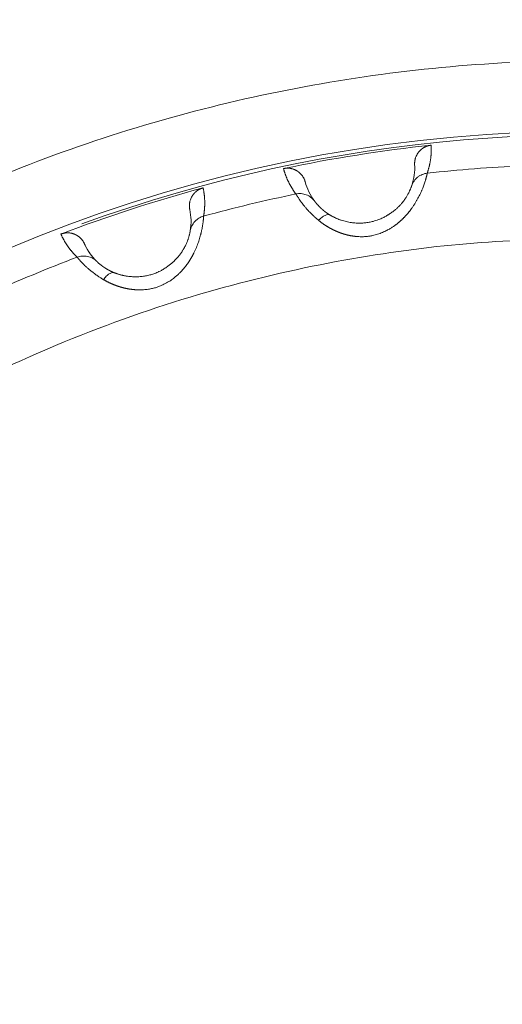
# Model space of a CAD drawing. Header units: millimetres. Extents: x 51337 to 61814, y -21781 to -12277.
# Tile 228 of 256: x 59240 to 59253, y -20698 to -20671. Entities that reach past the tile are written whole.
import ezdxf

# ---------------------------------------------------------------- set-up
doc = ezdxf.new("R2010")
doc.units = ezdxf.units.MM
doc.header["$LTSCALE"] = 0.3175
doc.layers.add('1轮廓实线层', color=7, linetype='Continuous', lineweight=18)

msp = doc.modelspace()

# ---------------------------------------------------------------- linework, layer by layer
at = {"layer": '1轮廓实线层'}
for p, q in [((59250.61185, -20674.87813), (59250.61411, -20674.94112)), ((59247.68354, -20675.41383), (59247.66309, -20675.34298)), ((59250.559, -20675.36654), (59250.53525, -20675.44337))]:
    msp.add_line(p, q, dxfattribs=at)
for radius, start, end in [(117.32051, 300.7584308, 103.5504853), (40, 288.773642, 251.226405), (39.90067, 289.520584, 109.999747)]:
    msp.add_arc((59255.29339, -20713.97664), radius, start, end, dxfattribs=at)
for points, degree, knots in [([(59243.29339, -20762.51529), (59241.8275, -20762.15288), (59240.37805, -20761.72403), (59237.5239, -20760.73694), (59236.11919, -20760.1787), (59233.36605, -20758.93742), (59232.01761, -20758.25438), (59229.38807, -20756.7691), (59228.10696, -20755.96686), (59225.62259, -20754.24976), (59224.41932, -20753.3349), (59222.10049, -20751.40006), (59220.98493, -20750.38008), (59218.85067, -20748.24337), (59217.83198, -20747.12665), (59215.89979, -20744.80561), (59214.98631, -20743.60129), (59213.27205, -20741.11495), (59212.47128, -20739.83293), (59210.98901, -20737.20168), (59210.30752, -20735.85247), (59209.06939, -20733.0979), (59208.51277, -20731.69256), (59207.52894, -20728.83727), (59207.10175, -20727.38733), (59206.3803, -20724.45474), (59206.08605, -20722.9721), (59205.63289, -20719.98626), (59205.47399, -20718.48307), (59205.29284, -20715.46848), (59205.27059, -20713.95708), (59205.36294, -20710.93847), (59205.47753, -20709.43125), (59205.84261, -20706.43337), (59206.0931, -20704.94271), (59206.72792, -20701.99016), (59207.11225, -20700.52827), (59208.01161, -20697.64527), (59208.52663, -20696.22415), (59209.68315, -20693.43434), (59210.32464, -20692.06565), (59211.72882, -20689.39192), (59212.49151, -20688.08688), (59214.13185, -20685.55116), (59215.00949, -20684.32048), (59216.87252, -20681.94358), (59217.85791, -20680.79735), (59219.92836, -20678.59876), (59221.01341, -20677.54639), (59223.27429, -20675.54414), (59224.45011, -20674.59426), (59226.88287, -20672.80478), (59228.1398, -20671.96518), (59230.72449, -20670.40314), (59232.05224, -20669.68071), (59234.76766, -20668.35894), (59236.15533, -20667.7596), (59238.97919, -20666.68893), (59240.4154, -20666.21761), (59243.32455, -20665.40682), (59244.79751, -20665.06737), (59247.76809, -20664.52313), (59249.26572, -20664.31834), (59252.27336, -20664.04509), (59253.78337, -20663.97664), (59255.29339, -20663.97664)], 3, [0, 0, 0, 0, 0.03125, 0.03125, 0.0625, 0.0625, 0.09375, 0.09375, 0.125, 0.125, 0.15625, 0.15625, 0.1875, 0.1875, 0.21875, 0.21875, 0.25, 0.25, 0.28125, 0.28125, 0.3125, 0.3125, 0.34375, 0.34375, 0.375, 0.375, 0.40625, 0.40625, 0.4375, 0.4375, 0.46875, 0.46875, 0.5, 0.5, 0.53125, 0.53125, 0.5625, 0.5625, 0.59375, 0.59375, 0.625, 0.625, 0.65625, 0.65625, 0.6875, 0.6875, 0.71875, 0.71875, 0.75, 0.75, 0.78125, 0.78125, 0.8125, 0.8125, 0.84375, 0.84375, 0.875, 0.875, 0.90625, 0.90625, 0.9375, 0.9375, 0.96875, 0.96875, 1, 1, 1, 1]), ([(59255.29339, -20672.07871), (59254.04905, -20672.07871), (59252.80472, -20672.13418), (59250.32593, -20672.35562), (59249.09147, -20672.52159), (59246.64222, -20672.96272), (59245.42743, -20673.23787), (59243.02714, -20673.89518), (59241.84164, -20674.27733), (59239.50936, -20675.1456), (59238.36258, -20675.63173), (59236.1168, -20676.70408), (59235.01782, -20677.29032), (59232.87638, -20678.55825), (59231.83391, -20679.23995), (59229.81378, -20680.69339), (59228.83611, -20681.46514), (59226.95332, -20683.09257), (59226.0482, -20683.94826), (59224.31769, -20685.73676), (59223.49229, -20686.66959), (59221.92778, -20688.60498), (59221.18866, -20689.60755), (59219.80257, -20691.67447), (59219.15559, -20692.73883), (59217.95891, -20694.92089), (59217.4092, -20696.03859), (59216.41143, -20698.31848), (59215.96335, -20699.48066), (59215.1724, -20701.84028), (59214.82951, -20703.03772), (59214.39612, -20704.85321), (59214.26513, -20705.46159), (59214.08908, -20706.37808), (59214.00615, -20706.8373), (59213.91837, -20707.37458), (59213.87673, -20707.64358), (59213.85647, -20707.77816), (59213.84648, -20707.84547), (59213.84152, -20707.87913), (59213.83905, -20707.89597), (59213.83782, -20707.90438), (59213.8372, -20707.90859), (59213.83689, -20707.91069), (59213.83674, -20707.91175), (59213.83667, -20707.9122), (59213.83663, -20707.9125), (59213.8366, -20707.91269), (59213.70937, -20708.78254), (59213.6062, -20709.67892), (59213.45719, -20711.52223), (59213.41134, -20712.46916), (59213.38646, -20714.40966), (59213.40743, -20715.40323), (59213.5258, -20717.43177), (59213.62322, -20718.46674), (59213.9041, -20720.57141), (59214.08758, -20721.6411), (59214.54995, -20723.80696), (59214.82886, -20724.90312), (59215.49102, -20727.112), (59215.87428, -20728.22472), (59216.75334, -20730.45506), (59217.24915, -20731.57269), (59218.36046, -20733.79945), (59218.97597, -20734.90857), (59220.33249, -20737.10317), (59221.07351, -20738.18863), (59222.68513, -20740.31905), (59223.55575, -20741.36399), (59225.42857, -20743.39496), (59226.4308, -20744.38098), (59228.56636, -20746.2743), (59229.69972, -20747.1816), (59231.4956, -20748.46786), (59232.72477, -20749.30046), (59234.66208, -20750.46658), (59236.69018, -20751.54178), (59238.80563, -20752.51786), (59241.00428, -20753.38663), (59242.52227, -20753.88883), (59243.29339, -20754.11934)], 3, [0, 0, 0, 0, 0.03125, 0.03125, 0.0625, 0.0625, 0.09375, 0.09375, 0.125, 0.125, 0.15625, 0.15625, 0.1875, 0.1875, 0.21875, 0.21875, 0.25, 0.25, 0.28125, 0.28125, 0.3125, 0.3125, 0.34375, 0.34375, 0.375, 0.375, 0.40625, 0.40625, 0.4375, 0.4375, 0.46875, 0.46875, 0.484375, 0.484375, 0.4921875, 0.49609375, 0.49804687, 0.49902344, 0.49951172, 0.49975586, 0.49987793, 0.49993896, 0.49996948, 0.49998474, 0.49999237, 0.49999619, 0.49999619, 0.5, 0.5, 0.53125, 0.53125, 0.5625, 0.5625, 0.59375, 0.59375, 0.625, 0.625, 0.65625, 0.65625, 0.6875, 0.6875, 0.71875, 0.71875, 0.75, 0.75, 0.78125, 0.78125, 0.8125, 0.8125, 0.84375, 0.84375, 0.875, 0.875, 0.90625, 0.90625, 0.921875, 0.9375, 0.953125, 0.96875, 0.984375, 1, 1, 1, 1]), ([(59251.05814, -20674.35961), (59251.05461, -20674.36001), (59251.04753, -20674.36081), (59251.03694, -20674.36231), (59251.02634, -20674.36402), (59251.01574, -20674.36597), (59251.00517, -20674.36815), (59250.99461, -20674.37057), (59250.98408, -20674.37322), (59250.97359, -20674.37611), (59250.96315, -20674.37923), (59250.95276, -20674.38259), (59250.94244, -20674.38617), (59250.93219, -20674.38998), (59250.92201, -20674.39402), (59250.91192, -20674.39829), (59250.90192, -20674.40277), (59250.89203, -20674.40747), (59250.88224, -20674.41239), (59250.87257, -20674.41752), (59250.86303, -20674.42285), (59250.85361, -20674.42838), (59250.84433, -20674.43411), (59250.83519, -20674.44003), (59250.82621, -20674.44614), (59250.81737, -20674.45242), (59250.8087, -20674.45888), (59250.80019, -20674.4655), (59250.79186, -20674.47229), (59250.78369, -20674.47923), (59250.77571, -20674.48632), (59250.76791, -20674.49354), (59250.7603, -20674.5009), (59250.75288, -20674.50839), (59250.74565, -20674.516), (59250.73861, -20674.52372), (59250.72963, -20674.53399), (59250.71507, -20674.55172), (59250.69253, -20674.58267), (59250.66393, -20674.63094), (59250.64425, -20674.67681), (59250.63267, -20674.71259), (59250.62726, -20674.73189), (59250.62251, -20674.75191), (59250.6185, -20674.77262), (59250.61531, -20674.79396), (59250.613, -20674.81583), (59250.61165, -20674.83818), (59250.61123, -20674.86091), (59250.61183, -20674.87616), (59250.61214, -20674.88383)], 3, [0, 0, 0, 0, 0.01404919, 0.02814994, 0.04229884, 0.05649243, 0.07072713, 0.08499934, 0.09930536, 0.11364147, 0.12800388, 0.14238875, 0.15679221, 0.17121036, 0.18563926, 0.20007496, 0.21451348, 0.22895085, 0.24338309, 0.25780621, 0.27221624, 0.28660924, 0.30098126, 0.31532841, 0.32964682, 0.34393266, 0.35818213, 0.37239152, 0.38655715, 0.4006754, 0.41474271, 0.42875563, 0.44271074, 0.45660472, 0.47043434, 0.48419644, 0.49788797, 0.52435295, 0.57490214, 0.64910933, 0.74573826, 0.77138153, 0.79779206, 0.82492593, 0.85273539, 0.88116896, 0.9101717, 0.93968548, 0.96964936, 1, 1, 1, 1]), ([(59251.05814, -20674.35961), (59251.05851, -20674.36705), (59251.05925, -20674.38191), (59251.06005, -20674.40419), (59251.06062, -20674.42643), (59251.06094, -20674.44863), (59251.06101, -20674.47078), (59251.06084, -20674.49289), (59251.06043, -20674.51495), (59251.05976, -20674.53697), (59251.05886, -20674.55895), (59251.05771, -20674.58088), (59251.05632, -20674.60276), (59251.05468, -20674.62461), (59251.05281, -20674.6464), (59251.05069, -20674.66816), (59251.04832, -20674.68987), (59251.04572, -20674.71153), (59251.04287, -20674.73316), (59251.03979, -20674.75473), (59251.03646, -20674.77627), (59251.0329, -20674.79776), (59251.02909, -20674.8192), (59251.02504, -20674.84061), (59251.02076, -20674.86197), (59251.01623, -20674.88328), (59251.01147, -20674.90455), (59251.00647, -20674.92578), (59251.00124, -20674.94697), (59250.99576, -20674.96811), (59250.99005, -20674.98921), (59250.9841, -20675.01027), (59250.97792, -20675.03128), (59250.9715, -20675.05225), (59250.96484, -20675.07318), (59250.95796, -20675.09407), (59250.95316, -20675.10799), (59250.95077, -20675.11494)], 3, [0, 0, 0, 0, 0.03018537, 0.06027569, 0.09027096, 0.1201712, 0.14997641, 0.17968661, 0.2093018, 0.23882201, 0.26824723, 0.29757747, 0.32681276, 0.35595309, 0.38499849, 0.41394895, 0.4428045, 0.47156513, 0.50023088, 0.52880173, 0.55727771, 0.58565883, 0.6139451, 0.64213653, 0.67023313, 0.69823491, 0.72614188, 0.75395407, 0.78167147, 0.8092941, 0.83682197, 0.8642551, 0.8915935, 0.91883717, 0.94598614, 0.97304041, 1, 1, 1, 1]), ([(59247.079, -20674.98984), (59247.16792, -20674.97114), (59247.35644, -20675.00013), (59247.44356, -20675.05318), (59247.48617, -20675.07913), (59247.52455, -20675.11516), (59247.62827, -20675.21257), (59247.66522, -20675.35075)], 2, [0, 0, 0, 0.25, 0.5, 0.5, 0.75, 0.75, 1, 1, 1]), ([(59247.41453, -20675.67503), (59247.41011, -20675.66916), (59247.40124, -20675.65739), (59247.38825, -20675.63966), (59247.37545, -20675.62181), (59247.36286, -20675.60385), (59247.35049, -20675.58578), (59247.33832, -20675.56759), (59247.32637, -20675.54929), (59247.31463, -20675.53087), (59247.3031, -20675.51234), (59247.29179, -20675.4937), (59247.28068, -20675.47494), (59247.2698, -20675.45606), (59247.25912, -20675.43707), (59247.24866, -20675.41797), (59247.23841, -20675.39875), (59247.22838, -20675.37941), (59247.21856, -20675.35996), (59247.20896, -20675.34039), (59247.19957, -20675.32071), (59247.1904, -20675.30091), (59247.18144, -20675.28099), (59247.1727, -20675.26096), (59247.16418, -20675.2408), (59247.15587, -20675.22054), (59247.14779, -20675.20015), (59247.13992, -20675.17965), (59247.13226, -20675.15903), (59247.12483, -20675.13829), (59247.11762, -20675.11744), (59247.11062, -20675.09646), (59247.10385, -20675.07537), (59247.09729, -20675.05416), (59247.09096, -20675.03284), (59247.08483, -20675.01139), (59247.08094, -20674.99703), (59247.079, -20674.98984)], 3, [0, 0, 0, 0, 0.02695908, 0.05401288, 0.0811614, 0.10840466, 0.13574267, 0.16317545, 0.19070299, 0.21832533, 0.24604246, 0.27385441, 0.30176118, 0.32976278, 0.35785923, 0.38605054, 0.41433672, 0.44271778, 0.47119373, 0.49976459, 0.52843036, 0.55719105, 0.58604669, 0.61499727, 0.64404281, 0.67318333, 0.70241882, 0.7317493, 0.76117479, 0.79069529, 0.82031081, 0.85002137, 0.87982697, 0.90972762, 0.93972333, 0.96981413, 1, 1, 1, 1]), ([(59248.02385, -20676.38459), (59248.02824, -20676.38821), (59248.037, -20676.39543), (59248.05032, -20676.40616), (59248.06373, -20676.41678), (59248.07724, -20676.4273), (59248.09085, -20676.43771), (59248.10456, -20676.44801), (59248.11836, -20676.4582), (59248.13226, -20676.46827), (59248.14625, -20676.47823), (59248.16033, -20676.48808), (59248.1745, -20676.49781), (59248.18876, -20676.50742), (59248.2031, -20676.51692), (59248.21753, -20676.52629), (59248.23204, -20676.53555), (59248.24664, -20676.54468), (59248.26131, -20676.55369), (59248.27606, -20676.56258), (59248.29088, -20676.57134), (59248.30578, -20676.57997), (59248.32076, -20676.58848), (59248.3358, -20676.59685), (59248.35091, -20676.6051), (59248.3661, -20676.61322), (59248.38134, -20676.6212), (59248.39665, -20676.62905), (59248.41203, -20676.63676), (59248.42746, -20676.64434), (59248.44296, -20676.65179), (59248.45851, -20676.65909), (59248.47412, -20676.66625), (59248.48978, -20676.67328), (59248.50549, -20676.68016), (59248.52126, -20676.6869), (59248.53707, -20676.6935), (59248.55294, -20676.69995), (59248.56884, -20676.70625), (59248.5848, -20676.71241), (59248.60079, -20676.71842), (59248.61682, -20676.72428), (59248.6329, -20676.72999), (59248.64901, -20676.73555), (59248.66516, -20676.74095), (59248.68134, -20676.74621), (59248.69755, -20676.7513), (59248.71379, -20676.75624), (59248.73007, -20676.76102), (59248.74637, -20676.76565), (59248.76269, -20676.77011), (59248.77904, -20676.77442), (59248.79541, -20676.77856), (59248.81181, -20676.78254), (59248.82822, -20676.78635), (59248.84465, -20676.79001), (59248.86109, -20676.79349), (59248.87755, -20676.79681), (59248.89402, -20676.79996), (59248.9105, -20676.80294), (59248.92699, -20676.80575), (59248.94349, -20676.80839), (59248.96, -20676.81085), (59248.97651, -20676.81314), (59248.99302, -20676.81526), (59249.00953, -20676.8172), (59249.02604, -20676.81897), (59249.08046, -20676.8242), (59249.16837, -20676.82856), (59249.28484, -20676.82477), (59249.38655, -20676.81357), (59249.4737, -20676.79767), (59249.54672, -20676.77989), (59249.61447, -20676.76019), (59249.6797, -20676.73807), (59249.74483, -20676.71238), (59249.80445, -20676.68586), (59249.85865, -20676.6592), (59249.90756, -20676.63301), (59249.95131, -20676.60781), (59249.99004, -20676.58408), (59250.02389, -20676.5622), (59250.05301, -20676.5425), (59250.07752, -20676.52527), (59250.09753, -20676.51074), (59250.11314, -20676.49909), (59250.12445, -20676.49047), (59250.13589, -20676.48154), (59250.14878, -20676.47113), (59250.16456, -20676.45821), (59250.18022, -20676.4451), (59250.19576, -20676.43184), (59250.21118, -20676.41841), (59250.22648, -20676.40481), (59250.24166, -20676.39106), (59250.25671, -20676.37715), (59250.27164, -20676.36308), (59250.28643, -20676.34886), (59250.3011, -20676.3345), (59250.31563, -20676.31998), (59250.33002, -20676.30532), (59250.34428, -20676.29052), (59250.3584, -20676.27558), (59250.37237, -20676.2605), (59250.3862, -20676.24529), (59250.39988, -20676.22994), (59250.41342, -20676.21446), (59250.4268, -20676.19884), (59250.44004, -20676.18308), (59250.45312, -20676.1672), (59250.46604, -20676.15118), (59250.47881, -20676.13503), (59250.49142, -20676.11875), (59250.50386, -20676.10235), (59250.51614, -20676.08583), (59250.52825, -20676.06921), (59250.55183, -20676.03617), (59250.58569, -20675.98636), (59250.6275, -20675.91997), (59250.66638, -20675.85375), (59250.70238, -20675.78841), (59250.7356, -20675.72444), (59250.76607, -20675.66201), (59250.78768, -20675.61552), (59250.80325, -20675.57999), (59250.81536, -20675.5511), (59250.831, -20675.5122), (59250.84924, -20675.46431), (59250.86882, -20675.40943), (59250.88627, -20675.35685), (59250.89973, -20675.31368), (59250.90853, -20675.28422), (59250.91492, -20675.26268), (59250.92019, -20675.24517), (59250.92497, -20675.22858), (59250.92922, -20675.21343), (59250.93296, -20675.19966), (59250.93624, -20675.18721), (59250.93909, -20675.17601), (59250.94156, -20675.166), (59250.94366, -20675.15712), (59250.94544, -20675.14928), (59250.94692, -20675.14243), (59250.94813, -20675.1365), (59250.94909, -20675.13141), (59250.94982, -20675.1271), (59250.95035, -20675.1235), (59250.9507, -20675.12055), (59250.95087, -20675.11818), (59250.95091, -20675.1163), (59250.95082, -20675.11538), (59250.95077, -20675.11494)], 3, [0, 0, 0, 0, 0.00396949, 0.00792271, 0.01186003, 0.01578181, 0.01968837, 0.02358008, 0.02745725, 0.0313202, 0.03516926, 0.03900472, 0.04282688, 0.04663604, 0.05043246, 0.05421644, 0.05798822, 0.06174807, 0.06549624, 0.06923297, 0.07295849, 0.07667303, 0.08037682, 0.08407006, 0.08775297, 0.09142573, 0.09508856, 0.09874162, 0.10238511, 0.1060192, 0.10964406, 0.11325986, 0.11686675, 0.12046488, 0.1240544, 0.12763547, 0.1312082, 0.13477275, 0.13832923, 0.14187778, 0.14541851, 0.14895154, 0.15247698, 0.15599495, 0.15950555, 0.16300889, 0.16650507, 0.1699942, 0.17347637, 0.1769517, 0.18042028, 0.18388221, 0.18733759, 0.19078653, 0.1942291, 0.19766542, 0.20109558, 0.20451967, 0.20793779, 0.21135004, 0.21475652, 0.21815732, 0.22155254, 0.22494229, 0.22832666, 0.23170577, 0.23507971, 0.2384486, 0.26502367, 0.28858214, 0.30926629, 0.32719576, 0.34242456, 0.35495638, 0.37010786, 0.38432111, 0.39758013, 0.40987007, 0.42117585, 0.43148202, 0.44077334, 0.44903524, 0.45625408, 0.46241746, 0.46751438, 0.47153548, 0.47447326, 0.47632223, 0.48054165, 0.48477243, 0.48901473, 0.4932687, 0.49753453, 0.50181238, 0.50610245, 0.51040494, 0.51472008, 0.51904807, 0.52338918, 0.52774364, 0.53211174, 0.53649375, 0.54088998, 0.54530077, 0.54972665, 0.55416822, 0.55862608, 0.56310085, 0.56759318, 0.57210371, 0.5766331, 0.58118203, 0.58575112, 0.59034034, 0.59494933, 0.59957776, 0.60422533, 0.622501, 0.6410032, 0.65970204, 0.67856197, 0.69757309, 0.71674304, 0.73607139, 0.74201651, 0.75161379, 0.76490258, 0.7819314, 0.80275304, 0.82690071, 0.84607373, 0.86019506, 0.86921539, 0.87888546, 0.88827987, 0.8973966, 0.90623394, 0.91479041, 0.92306479, 0.93105596, 0.93876294, 0.94618481, 0.95332069, 0.96016969, 0.96673093, 0.97300347, 0.97898633, 0.98467851, 0.99007894, 0.99518648, 1, 1, 1, 1]), ([(59250.53326, -20675.4491), (59250.5477, -20675.40696), (59250.56847, -20675.36509), (59250.60896, -20675.30682), (59250.62399, -20675.28816), (59250.65677, -20675.25302), (59250.67453, -20675.23655), (59250.71225, -20675.20636), (59250.73222, -20675.19264), (59250.7737, -20675.16833), (59250.79521, -20675.15775), (59250.86099, -20675.13097), (59250.90644, -20675.11984), (59250.95077, -20675.11494)], 3, [0, 0, 0, 0, 0.25, 0.25, 0.375, 0.375, 0.5, 0.5, 0.625, 0.625, 0.75, 0.75, 1, 1, 1, 1]), ([(59244.91281, -20675.5099), (59244.90939, -20675.51084), (59244.90252, -20675.51275), (59244.89229, -20675.51588), (59244.88209, -20675.51923), (59244.87194, -20675.52281), (59244.86183, -20675.52662), (59244.85178, -20675.53066), (59244.8418, -20675.53493), (59244.83189, -20675.53942), (59244.82207, -20675.54414), (59244.81233, -20675.54908), (59244.80269, -20675.55423), (59244.79316, -20675.5596), (59244.78374, -20675.56518), (59244.77444, -20675.57097), (59244.76527, -20675.57697), (59244.75623, -20675.58316), (59244.74734, -20675.58955), (59244.73859, -20675.59612), (59244.72999, -20675.60288), (59244.72156, -20675.60982), (59244.71329, -20675.61693), (59244.70519, -20675.62421), (59244.69727, -20675.63164), (59244.68953, -20675.63923), (59244.68197, -20675.64697), (59244.67461, -20675.65484), (59244.66743, -20675.66285), (59244.66046, -20675.67098), (59244.65368, -20675.67923), (59244.64711, -20675.68759), (59244.64074, -20675.69605), (59244.63458, -20675.7046), (59244.62863, -20675.71325), (59244.62289, -20675.72197), (59244.61563, -20675.73352), (59244.60402, -20675.75331), (59244.5866, -20675.78741), (59244.5659, -20675.83956), (59244.55364, -20675.88794), (59244.54781, -20675.92509), (59244.54548, -20675.945), (59244.54392, -20675.96552), (59244.5432, -20675.9866), (59244.54338, -20676.00817), (59244.54452, -20676.03014), (59244.54668, -20676.05242), (59244.54983, -20676.07494), (59244.55281, -20676.0899), (59244.55431, -20676.09743)], 3, [0, 0, 0, 0, 0.01404919, 0.02814994, 0.04229884, 0.05649243, 0.07072713, 0.08499934, 0.09930536, 0.11364147, 0.12800388, 0.14238875, 0.15679221, 0.17121036, 0.18563926, 0.20007496, 0.21451348, 0.22895085, 0.24338309, 0.25780621, 0.27221624, 0.28660924, 0.30098126, 0.31532841, 0.32964682, 0.34393265, 0.35818213, 0.37239152, 0.38655715, 0.4006754, 0.41474271, 0.42875563, 0.44271074, 0.45660472, 0.47043434, 0.48419644, 0.49788797, 0.52435295, 0.57490214, 0.64910933, 0.74573826, 0.77138153, 0.79779206, 0.82492593, 0.85273539, 0.88116896, 0.9101717, 0.93968548, 0.96964936, 1, 1, 1, 1]), ([(59244.91281, -20675.5099), (59244.91434, -20675.51719), (59244.9174, -20675.53175), (59244.92167, -20675.55363), (59244.92571, -20675.57551), (59244.9295, -20675.59739), (59244.93304, -20675.61925), (59244.93633, -20675.64111), (59244.93937, -20675.66297), (59244.94216, -20675.68482), (59244.94471, -20675.70667), (59244.947, -20675.72851), (59244.94905, -20675.75034), (59244.95085, -20675.77217), (59244.95241, -20675.794), (59244.95372, -20675.81581), (59244.95478, -20675.83763), (59244.9556, -20675.85943), (59244.95617, -20675.88123), (59244.9565, -20675.90303), (59244.95658, -20675.92482), (59244.95642, -20675.9466), (59244.95602, -20675.96838), (59244.95537, -20675.99015), (59244.95448, -20676.01192), (59244.95334, -20676.03368), (59244.95197, -20676.05544), (59244.95035, -20676.07718), (59244.94849, -20676.09893), (59244.94639, -20676.12067), (59244.94405, -20676.1424), (59244.94147, -20676.16413), (59244.93865, -20676.18585), (59244.93559, -20676.20757), (59244.93229, -20676.22928), (59244.92876, -20676.25098), (59244.9262, -20676.26549), (59244.92493, -20676.27273)], 3, [0, 0, 0, 0, 0.03018537, 0.06027569, 0.09027096, 0.1201712, 0.14997641, 0.17968661, 0.2093018, 0.23882201, 0.26824723, 0.29757747, 0.32681276, 0.35595309, 0.38499849, 0.41394895, 0.4428045, 0.47156513, 0.50023088, 0.52880173, 0.55727771, 0.58565883, 0.6139451, 0.64213653, 0.67023313, 0.69823491, 0.72614188, 0.75395407, 0.78167147, 0.8092941, 0.83682197, 0.8642551, 0.8915935, 0.91883717, 0.94598614, 0.97304041, 1, 1, 1, 1]), ([(59250.53326, -20675.4491), (59250.53306, -20675.44969), (59250.53265, -20675.4509), (59250.53192, -20675.45313), (59250.53107, -20675.45574), (59250.53007, -20675.45882), (59250.5289, -20675.4624), (59250.52754, -20675.46653), (59250.52596, -20675.47126), (59250.52413, -20675.47664), (59250.52099, -20675.48567), (59250.51593, -20675.49974), (59250.5079, -20675.52079), (59250.4994, -20675.5418), (59250.49079, -20675.562), (59250.4824, -20675.58093), (59250.47248, -20675.60237), (59250.46083, -20675.62641), (59250.44723, -20675.65312), (59250.43146, -20675.68252), (59250.41327, -20675.71462), (59250.39217, -20675.74971), (59250.36815, -20675.7872), (59250.3413, -20675.82642), (59250.31746, -20675.85905), (59250.29715, -20675.88552), (59250.28012, -20675.90699), (59250.25894, -20675.9326), (59250.23309, -20675.96223), (59250.19413, -20676.00422), (59250.14332, -20676.054), (59250.083, -20676.10636), (59250.02804, -20676.14954), (59249.97986, -20676.18431), (59249.93954, -20676.2114), (59249.90787, -20676.23147), (59249.86397, -20676.25812), (59249.79693, -20676.2956), (59249.70234, -20676.34091), (59249.6105, -20676.37718), (59249.54205, -20676.39958), (59249.48903, -20676.41482), (59249.44016, -20676.42716), (59249.38374, -20676.43889), (59249.32858, -20676.44793), (59249.27248, -20676.45475), (59249.21494, -20676.45934), (59249.15551, -20676.4616), (59249.0961, -20676.46147), (59249.03531, -20676.45895), (59248.97257, -20676.45385), (59248.90732, -20676.44583), (59248.84059, -20676.43479), (59248.77261, -20676.42056), (59248.70367, -20676.40297), (59248.64901, -20676.38638), (59248.60857, -20676.37269), (59248.58227, -20676.36326), (59248.55627, -20676.35341), (59248.5306, -20676.34314), (59248.50526, -20676.33246), (59248.48027, -20676.32138), (59248.45564, -20676.30991), (59248.43138, -20676.29805), (59248.40751, -20676.2858), (59248.38405, -20676.27317), (59248.36096, -20676.26019), (59248.34602, -20676.25128), (59248.33852, -20676.24681)], 3, [0, 0, 0, 0, 0.00751197, 0.01531793, 0.02341576, 0.03180325, 0.04047812, 0.04943801, 0.0586804, 0.06820264, 0.07800188, 0.10242302, 0.12645154, 0.1500849, 0.16454662, 0.17970674, 0.19553419, 0.21199468, 0.22905127, 0.24666477, 0.26479462, 0.28340031, 0.30295506, 0.32206646, 0.3407609, 0.34874699, 0.35858432, 0.37023099, 0.38363919, 0.39876451, 0.42719922, 0.45186303, 0.47298735, 0.4906884, 0.50502156, 0.51601497, 0.52368322, 0.55004226, 0.58294232, 0.61442482, 0.63503837, 0.64482133, 0.66180282, 0.67826906, 0.69423864, 0.7097287, 0.72673916, 0.74375908, 0.76078271, 0.77780123, 0.79613127, 0.81507832, 0.83464802, 0.8548515, 0.8757079, 0.89724898, 0.90566334, 0.91409053, 0.92253391, 0.93099722, 0.93948456, 0.94800046, 0.95654983, 0.96513801, 0.97377074, 0.9824542, 0.99119496, 1, 1, 1, 1]), ([(59247.41453, -20675.67503), (59247.45821, -20675.66599), (59247.50488, -20675.66253), (59247.57571, -20675.66768), (59247.59944, -20675.67109), (59247.64641, -20675.68139), (59247.66963, -20675.68827), (59247.71484, -20675.70533), (59247.73682, -20675.71551), (59247.77886, -20675.7388), (59247.79892, -20675.7519), (59247.85543, -20675.79481), (59247.88813, -20675.82821), (59247.91488, -20675.86383)], 3, [0, 0, 0, 0, 0.25, 0.25, 0.375, 0.375, 0.5, 0.5, 0.625, 0.625, 0.75, 0.75, 1, 1, 1, 1]), ([(59247.41453, -20675.67503), (59247.41467, -20675.67537), (59247.41496, -20675.67608), (59247.41559, -20675.67745), (59247.4164, -20675.67911), (59247.41743, -20675.68112), (59247.41869, -20675.6835), (59247.42022, -20675.68629), (59247.42203, -20675.68954), (59247.42415, -20675.69327), (59247.42661, -20675.69753), (59247.42944, -20675.70235), (59247.43266, -20675.70778), (59247.43631, -20675.71384), (59247.44042, -20675.72057), (59247.44502, -20675.72802), (59247.45014, -20675.73622), (59247.45583, -20675.74519), (59247.46529, -20675.75993), (59247.48051, -20675.78334), (59247.50465, -20675.81962), (59247.53682, -20675.86619), (59247.57569, -20675.91991), (59247.61955, -20675.97701), (59247.66529, -20676.03281), (59247.71338, -20676.08796), (59247.75966, -20676.13769), (59247.80231, -20676.18127), (59247.83983, -20676.21837), (59247.87587, -20676.25285), (59247.91009, -20676.28461), (59247.94215, -20676.31358), (59247.97177, -20676.33974), (59247.99867, -20676.36306), (59248.01584, -20676.37774), (59248.02385, -20676.38459)], 3, [0, 0, 0, 0, 0.01071754, 0.02203092, 0.03393745, 0.04643449, 0.05951944, 0.07318978, 0.08744305, 0.1022769, 0.11768902, 0.1336772, 0.15023929, 0.1673732, 0.18507685, 0.20334817, 0.22218509, 0.24158542, 0.26154691, 0.312327, 0.37160412, 0.4392434, 0.5150676, 0.58163483, 0.64470892, 0.70430255, 0.76044006, 0.80090573, 0.83825972, 0.87255911, 0.90385889, 0.93221013, 0.95765864, 0.98024414, 1, 1, 1, 1]), ([(59248.33852, -20676.24681), (59248.33492, -20676.24462), (59248.32773, -20676.24026), (59248.31719, -20676.2337), (59248.30686, -20676.22718), (59248.29675, -20676.22068), (59248.28685, -20676.21421), (59248.27717, -20676.20778), (59248.26769, -20676.20138), (59248.25842, -20676.19502), (59248.24935, -20676.18871), (59248.24048, -20676.18243), (59248.23181, -20676.17621), (59248.22333, -20676.17004), (59248.21503, -20676.16392), (59248.20693, -20676.15785), (59248.199, -20676.15184), (59248.19126, -20676.14588), (59248.18369, -20676.13999), (59248.1763, -20676.13416), (59248.16908, -20676.12839), (59248.16203, -20676.12268), (59248.15514, -20676.11705), (59248.14842, -20676.11148), (59248.14185, -20676.10598), (59248.13544, -20676.10055), (59248.12919, -20676.09519), (59248.12308, -20676.0899), (59248.11713, -20676.08469), (59248.11132, -20676.07955), (59248.10566, -20676.07448), (59248.10013, -20676.06949), (59248.09475, -20676.06458), (59248.0895, -20676.05975), (59248.08438, -20676.05499), (59248.07939, -20676.05031), (59248.07453, -20676.04571), (59248.0698, -20676.04119), (59248.06519, -20676.03675), (59248.06071, -20676.03238), (59248.05634, -20676.0281), (59248.05209, -20676.02389), (59248.04795, -20676.01977), (59248.04392, -20676.01572), (59248.04001, -20676.01175), (59248.0362, -20676.00787), (59248.0325, -20676.00406), (59248.02305, -20675.99427), (59248.00744, -20675.97766), (59247.98661, -20675.95449), (59247.96594, -20675.93031), (59247.95017, -20675.91084), (59247.93897, -20675.89646), (59247.93157, -20675.88668), (59247.92592, -20675.87905), (59247.9217, -20675.87324), (59247.91863, -20675.86898), (59247.91642, -20675.8659), (59247.91537, -20675.86449), (59247.91488, -20675.86383)], 3, [0, 0, 0, 0, 0.0114008, 0.02273719, 0.03401028, 0.04522103, 0.05637026, 0.06745862, 0.07848665, 0.08945476, 0.10036322, 0.11121222, 0.12200184, 0.13273207, 0.1434028, 0.15401385, 0.16456497, 0.17505584, 0.18548607, 0.19585522, 0.2061628, 0.21640828, 0.22659107, 0.23671056, 0.2467661, 0.25675699, 0.26668253, 0.27654199, 0.28633461, 0.29605961, 0.30571622, 0.31530363, 0.32482104, 0.33426763, 0.34364258, 0.35294507, 0.36217427, 0.37132935, 0.38040949, 0.38941387, 0.39834166, 0.40719205, 0.41596422, 0.42465739, 0.43327074, 0.44180349, 0.45025486, 0.45862409, 0.50771784, 0.5670267, 0.63689681, 0.71769997, 0.76814187, 0.81534828, 0.85922965, 0.8997056, 0.93670309, 0.97015512, 1, 1, 1, 1]), ([(59242.23265, -20677.98462), (59242.23756, -20677.9875), (59242.24734, -20677.99326), (59242.26217, -20678.00178), (59242.27708, -20678.01018), (59242.29207, -20678.01845), (59242.30714, -20678.0266), (59242.32229, -20678.03463), (59242.33752, -20678.04253), (59242.35282, -20678.05031), (59242.3682, -20678.05796), (59242.38365, -20678.06548), (59242.39917, -20678.07288), (59242.41475, -20678.08014), (59242.43041, -20678.08727), (59242.44612, -20678.09428), (59242.4619, -20678.10115), (59242.47775, -20678.10789), (59242.49365, -20678.11449), (59242.5096, -20678.12096), (59242.52562, -20678.12729), (59242.54168, -20678.13349), (59242.5578, -20678.13955), (59242.57397, -20678.14547), (59242.59019, -20678.15125), (59242.60645, -20678.15689), (59242.62276, -20678.16239), (59242.63911, -20678.16775), (59242.6555, -20678.17296), (59242.67194, -20678.17803), (59242.6884, -20678.18296), (59242.70491, -20678.18774), (59242.72144, -20678.19238), (59242.73801, -20678.19686), (59242.75461, -20678.2012), (59242.77123, -20678.20539), (59242.78789, -20678.20944), (59242.80456, -20678.21333), (59242.82126, -20678.21706), (59242.83798, -20678.22065), (59242.85472, -20678.22408), (59242.87147, -20678.22736), (59242.88824, -20678.23049), (59242.90502, -20678.23346), (59242.92182, -20678.23627), (59242.93862, -20678.23893), (59242.95543, -20678.24142), (59242.97225, -20678.24376), (59242.98907, -20678.24594), (59243.00589, -20678.24796), (59243.02271, -20678.24981), (59243.03953, -20678.25151), (59243.05635, -20678.25304), (59243.07317, -20678.2544), (59243.08997, -20678.2556), (59243.10677, -20678.25664), (59243.12356, -20678.25751), (59243.14033, -20678.25821), (59243.15709, -20678.25874), (59243.17384, -20678.25911), (59243.19057, -20678.25931), (59243.20727, -20678.25933), (59243.22396, -20678.25918), (59243.24063, -20678.25886), (59243.25726, -20678.25837), (59243.27388, -20678.25771), (59243.29046, -20678.25687), (59243.34503, -20678.25352), (59243.43254, -20678.24407), (59243.54698, -20678.22211), (59243.64569, -20678.19514), (59243.72928, -20678.16581), (59243.79862, -20678.13682), (59243.86245, -20678.10676), (59243.92342, -20678.07471), (59243.98373, -20678.03915), (59244.03847, -20678.00363), (59244.08783, -20677.96882), (59244.13203, -20677.9353), (59244.1713, -20677.90357), (59244.20584, -20677.87407), (59244.23586, -20677.84716), (59244.26154, -20677.82315), (59244.28305, -20677.8023), (59244.30054, -20677.78482), (59244.31414, -20677.77087), (59244.32396, -20677.76059), (59244.33386, -20677.74997), (59244.34497, -20677.73767), (59244.35853, -20677.72244), (59244.37194, -20677.70706), (59244.38522, -20677.69152), (59244.39835, -20677.67584), (59244.41133, -20677.66002), (59244.42417, -20677.64406), (59244.43687, -20677.62797), (59244.44941, -20677.61174), (59244.4618, -20677.59538), (59244.47403, -20677.5789), (59244.48611, -20677.56229), (59244.49804, -20677.54556), (59244.5098, -20677.52871), (59244.52141, -20677.51175), (59244.53285, -20677.49467), (59244.54413, -20677.47748), (59244.55525, -20677.46018), (59244.56619, -20677.44277), (59244.57697, -20677.42525), (59244.58758, -20677.40762), (59244.59801, -20677.38988), (59244.60827, -20677.37204), (59244.61835, -20677.35409), (59244.62826, -20677.33604), (59244.63798, -20677.31789), (59244.64753, -20677.29965), (59244.65689, -20677.28134), (59244.67501, -20677.24502), (59244.70066, -20677.19053), (59244.73157, -20677.11842), (59244.75961, -20677.04693), (59244.78495, -20676.97676), (59244.80775, -20676.90838), (59244.82808, -20676.84195), (59244.84215, -20676.79266), (59244.85197, -20676.75513), (59244.85941, -20676.7247), (59244.86878, -20676.68383), (59244.8793, -20676.63368), (59244.89006, -20676.57641), (59244.89906, -20676.52175), (59244.90561, -20676.477), (59244.90969, -20676.44653), (59244.91263, -20676.42425), (59244.91509, -20676.40613), (59244.91722, -20676.389), (59244.91905, -20676.37337), (59244.92059, -20676.35919), (59244.92188, -20676.34638), (59244.92294, -20676.33487), (59244.92381, -20676.3246), (59244.9245, -20676.3155), (59244.92503, -20676.30748), (59244.92542, -20676.30048), (59244.92569, -20676.29443), (59244.92584, -20676.28926), (59244.92589, -20676.28489), (59244.92585, -20676.28125), (59244.92573, -20676.27827), (59244.92553, -20676.27591), (59244.92528, -20676.27405), (59244.92504, -20676.27316), (59244.92493, -20676.27273)], 3, [0, 0, 0, 0, 0.00396949, 0.00792271, 0.01186003, 0.01578181, 0.01968837, 0.02358008, 0.02745725, 0.0313202, 0.03516926, 0.03900472, 0.04282688, 0.04663604, 0.05043247, 0.05421644, 0.05798822, 0.06174807, 0.06549624, 0.06923297, 0.07295849, 0.07667304, 0.08037682, 0.08407006, 0.08775297, 0.09142574, 0.09508856, 0.09874162, 0.10238511, 0.1060192, 0.10964406, 0.11325986, 0.11686675, 0.12046488, 0.1240544, 0.12763547, 0.1312082, 0.13477275, 0.13832923, 0.14187778, 0.14541851, 0.14895154, 0.15247698, 0.15599495, 0.15950555, 0.16300889, 0.16650507, 0.1699942, 0.17347637, 0.1769517, 0.18042028, 0.18388221, 0.18733759, 0.19078653, 0.1942291, 0.19766542, 0.20109558, 0.20451967, 0.20793779, 0.21135005, 0.21475652, 0.21815732, 0.22155254, 0.22494229, 0.22832666, 0.23170577, 0.23507971, 0.2384486, 0.26502367, 0.28858213, 0.30926629, 0.32719576, 0.34242456, 0.35495638, 0.37010786, 0.38432111, 0.39758013, 0.40987007, 0.42117585, 0.43148202, 0.44077334, 0.44903524, 0.45625408, 0.46241746, 0.46751438, 0.47153548, 0.47447326, 0.47632223, 0.48054165, 0.48477243, 0.48901473, 0.4932687, 0.49753453, 0.50181238, 0.50610245, 0.51040495, 0.51472008, 0.51904807, 0.52338918, 0.52774364, 0.53211174, 0.53649375, 0.54088998, 0.54530077, 0.54972665, 0.55416822, 0.55862608, 0.56310085, 0.56759318, 0.57210371, 0.5766331, 0.58118203, 0.58575112, 0.59034034, 0.59494933, 0.59957776, 0.60422533, 0.622501, 0.6410032, 0.65970204, 0.67856197, 0.69757309, 0.71674304, 0.73607139, 0.74201651, 0.75161379, 0.76490258, 0.7819314, 0.80275304, 0.82690071, 0.84607373, 0.86019506, 0.86921539, 0.87888546, 0.88827987, 0.8973966, 0.90623394, 0.91479041, 0.92306479, 0.93105596, 0.93876294, 0.94618481, 0.95332069, 0.96016969, 0.96673093, 0.97300347, 0.97898633, 0.98467851, 0.99007894, 0.99518648, 1, 1, 1, 1]), ([(59244.56483, -20676.66808), (59244.5725, -20676.6242), (59244.58646, -20676.5796), (59244.61734, -20676.51571), (59244.62926, -20676.49493), (59244.65615, -20676.4551), (59244.67111, -20676.43606), (59244.70365, -20676.40033), (59244.72122, -20676.38366), (59244.75839, -20676.35316), (59244.77798, -20676.33935), (59244.83875, -20676.30261), (59244.8819, -20676.2845), (59244.92493, -20676.27273)], 3, [0, 0, 0, 0, 0.25, 0.25, 0.375, 0.375, 0.5, 0.5, 0.625, 0.625, 0.75, 0.75, 1, 1, 1, 1]), ([(59248.33852, -20676.24681), (59248.32202, -20676.23684), (59248.28115, -20676.22595), (59248.20038, -20676.24557), (59248.10987, -20676.30133), (59248.051, -20676.35577), (59248.02385, -20676.38459)], 3, [0, 0, 0, 0, 0.24769377, 0.50189629, 0.75609882, 1, 1, 1, 1]), ([(59241.08125, -20676.75485), (59241.16615, -20676.72247), (59241.35689, -20676.72161), (59241.45123, -20676.76037), (59241.4974, -20676.77935), (59241.54096, -20676.80896), (59241.65858, -20676.88891), (59241.71663, -20677.01943)], 2, [0, 0, 0, 0.25, 0.5, 0.5, 0.75, 0.75, 1, 1, 1]), ([(59241.51984, -20677.37911), (59241.51455, -20677.374), (59241.50396, -20677.36377), (59241.48835, -20677.34829), (59241.47291, -20677.33266), (59241.45767, -20677.31689), (59241.44262, -20677.30098), (59241.42776, -20677.28492), (59241.41309, -20677.26871), (59241.39862, -20677.25236), (59241.38433, -20677.23586), (59241.37024, -20677.21921), (59241.35634, -20677.20242), (59241.34263, -20677.18548), (59241.32912, -20677.1684), (59241.3158, -20677.15116), (59241.30267, -20677.13378), (59241.28973, -20677.11625), (59241.27699, -20677.09858), (59241.26445, -20677.08075), (59241.2521, -20677.06278), (59241.23994, -20677.04466), (59241.22798, -20677.02638), (59241.21621, -20677.00796), (59241.20464, -20676.98939), (59241.19327, -20676.97068), (59241.18209, -20676.95181), (59241.17111, -20676.93279), (59241.16033, -20676.91362), (59241.14974, -20676.8943), (59241.13936, -20676.87483), (59241.12917, -20676.85521), (59241.11917, -20676.83544), (59241.10938, -20676.81552), (59241.09979, -20676.79544), (59241.09039, -20676.77522), (59241.0843, -20676.76164), (59241.08125, -20676.75485)], 3, [0, 0, 0, 0, 0.02695908, 0.05401288, 0.0811614, 0.10840466, 0.13574267, 0.16317545, 0.19070299, 0.21832533, 0.24604246, 0.27385441, 0.30176118, 0.32976278, 0.35785923, 0.38605054, 0.41433672, 0.44271778, 0.47119373, 0.49976459, 0.52843036, 0.55719105, 0.58604669, 0.61499727, 0.64404281, 0.67318333, 0.70241882, 0.7317493, 0.76117479, 0.79069529, 0.82031081, 0.85002137, 0.87982697, 0.90972762, 0.93972333, 0.96981413, 1, 1, 1, 1]), ([(59244.56483, -20676.66808), (59244.56472, -20676.6687), (59244.56451, -20676.66996), (59244.56413, -20676.67227), (59244.5637, -20676.67499), (59244.5632, -20676.67818), (59244.56261, -20676.6819), (59244.56191, -20676.68619), (59244.56108, -20676.69111), (59244.56012, -20676.69672), (59244.55843, -20676.70612), (59244.55564, -20676.72081), (59244.551, -20676.74286), (59244.54589, -20676.76494), (59244.54055, -20676.78624), (59244.53522, -20676.80625), (59244.52877, -20676.82897), (59244.52103, -20676.85454), (59244.51178, -20676.88305), (59244.5008, -20676.91456), (59244.48785, -20676.94911), (59244.4725, -20676.98706), (59244.45464, -20677.02785), (59244.43426, -20677.07079), (59244.41582, -20677.10675), (59244.3999, -20677.13607), (59244.38644, -20677.15994), (59244.36952, -20677.18854), (59244.34863, -20677.22185), (59244.31672, -20677.26943), (59244.27432, -20677.32654), (59244.22293, -20677.38769), (59244.1754, -20677.43894), (59244.13326, -20677.48081), (59244.09767, -20677.51388), (59244.06953, -20677.53866), (59244.03033, -20677.57185), (59243.96999, -20677.61935), (59243.88365, -20677.6789), (59243.79861, -20677.72909), (59243.73451, -20677.76192), (59243.68452, -20677.78527), (59243.63819, -20677.8051), (59243.5843, -20677.82551), (59243.53123, -20677.84307), (59243.47689, -20677.85858), (59243.42078, -20677.87212), (59243.36244, -20677.88365), (59243.30373, -20677.89282), (59243.2433, -20677.89984), (59243.18053, -20677.90461), (59243.11483, -20677.9069), (59243.04719, -20677.90643), (59242.97782, -20677.90301), (59242.90698, -20677.89642), (59242.8504, -20677.88858), (59242.80832, -20677.88139), (59242.78086, -20677.87619), (59242.75364, -20677.87053), (59242.72668, -20677.8644), (59242.69998, -20677.85782), (59242.67357, -20677.85079), (59242.64745, -20677.84331), (59242.62163, -20677.83539), (59242.59614, -20677.82703), (59242.571, -20677.81822), (59242.54616, -20677.80901), (59242.53001, -20677.80255), (59242.5219, -20677.79931)], 3, [0, 0, 0, 0, 0.00751197, 0.01531793, 0.02341576, 0.03180325, 0.04047812, 0.04943801, 0.0586804, 0.06820264, 0.07800188, 0.10242302, 0.12645154, 0.15008491, 0.16454662, 0.17970674, 0.19553419, 0.21199468, 0.22905127, 0.24666477, 0.26479462, 0.28340031, 0.30295506, 0.32206646, 0.3407609, 0.34874699, 0.35858432, 0.37023099, 0.38363919, 0.39876451, 0.42719923, 0.45186304, 0.47298736, 0.49068841, 0.50502157, 0.51601498, 0.52368322, 0.55004226, 0.58294232, 0.61442482, 0.63503837, 0.64482133, 0.66180282, 0.67826906, 0.69423864, 0.7097287, 0.72673916, 0.74375908, 0.76078271, 0.77780123, 0.79613127, 0.81507832, 0.83464802, 0.8548515, 0.8757079, 0.89724898, 0.90566334, 0.91409053, 0.92253391, 0.93099722, 0.93948456, 0.94800046, 0.95654983, 0.96513801, 0.97377074, 0.9824542, 0.99119496, 1, 1, 1, 1]), ([(59242.03524, -20677.47942), (59241.97268, -20677.41795), (59241.91833, -20677.35356), (59241.80997, -20677.20318), (59241.75985, -20677.11579), (59241.71908, -20677.02499)], 3, [0, 0, 0, 0, 0.44355548, 0.44355548, 1, 1, 1, 1]), ([(59241.51984, -20677.37911), (59241.56157, -20677.36335), (59241.60712, -20677.35263), (59241.67789, -20677.34663), (59241.70186, -20677.3463), (59241.74986, -20677.34912), (59241.77387, -20677.35228), (59241.82119, -20677.36206), (59241.84449, -20677.36868), (59241.88966, -20677.3851), (59241.91152, -20677.3949), (59241.97405, -20677.42844), (59242.01157, -20677.45632), (59242.04356, -20677.48731)], 3, [0, 0, 0, 0, 0.25, 0.25, 0.375, 0.375, 0.5, 0.5, 0.625, 0.625, 0.75, 0.75, 1, 1, 1, 1]), ([(59241.51984, -20677.37911), (59241.52003, -20677.37943), (59241.52043, -20677.38009), (59241.52126, -20677.38134), (59241.52232, -20677.38285), (59241.52365, -20677.38467), (59241.52527, -20677.38682), (59241.52722, -20677.38935), (59241.52951, -20677.39227), (59241.53219, -20677.39562), (59241.53529, -20677.39945), (59241.53884, -20677.40377), (59241.54287, -20677.40862), (59241.54742, -20677.41403), (59241.55253, -20677.42004), (59241.55824, -20677.42668), (59241.56459, -20677.43397), (59241.5716, -20677.44195), (59241.58326, -20677.45502), (59241.60195, -20677.47576), (59241.63147, -20677.50783), (59241.67053, -20677.54879), (59241.71732, -20677.59576), (59241.76958, -20677.6453), (59241.82348, -20677.69326), (59241.8796, -20677.74021), (59241.9331, -20677.78209), (59241.98204, -20677.81845), (59242.0249, -20677.84923), (59242.0659, -20677.87765), (59242.10465, -20677.90367), (59242.14085, -20677.92727), (59242.17421, -20677.94847), (59242.20442, -20677.96729), (59242.22367, -20677.97911), (59242.23265, -20677.98462)], 3, [0, 0, 0, 0, 0.01071754, 0.02203092, 0.03393745, 0.04643449, 0.05951944, 0.07318978, 0.08744305, 0.1022769, 0.11768902, 0.1336772, 0.15023929, 0.1673732, 0.18507685, 0.20334817, 0.22218509, 0.24158542, 0.26154691, 0.312327, 0.37160412, 0.43924341, 0.5150676, 0.58163483, 0.64470891, 0.70430254, 0.76044006, 0.80090574, 0.83825972, 0.87255911, 0.90385889, 0.93221013, 0.95765864, 0.98024414, 1, 1, 1, 1]), ([(59242.5219, -20677.79931), (59242.518, -20677.79771), (59242.51022, -20677.79452), (59242.49878, -20677.7897), (59242.48756, -20677.78487), (59242.47655, -20677.78003), (59242.46577, -20677.77519), (59242.4552, -20677.77035), (59242.44484, -20677.76552), (59242.43468, -20677.76069), (59242.42474, -20677.75587), (59242.415, -20677.75106), (59242.40546, -20677.74627), (59242.39611, -20677.7415), (59242.38697, -20677.73675), (59242.37801, -20677.73203), (59242.36924, -20677.72733), (59242.36066, -20677.72266), (59242.35227, -20677.71802), (59242.34406, -20677.71342), (59242.33602, -20677.70885), (59242.32816, -20677.70432), (59242.32048, -20677.69983), (59242.31297, -20677.69538), (59242.30562, -20677.69097), (59242.29844, -20677.68661), (59242.29143, -20677.6823), (59242.28457, -20677.67803), (59242.27787, -20677.67381), (59242.27133, -20677.66965), (59242.26494, -20677.66553), (59242.25871, -20677.66147), (59242.25262, -20677.65746), (59242.24668, -20677.6535), (59242.24088, -20677.64961), (59242.23522, -20677.64576), (59242.22971, -20677.64198), (59242.22432, -20677.63825), (59242.21908, -20677.63459), (59242.21396, -20677.63098), (59242.20898, -20677.62743), (59242.20412, -20677.62394), (59242.19939, -20677.62052), (59242.19478, -20677.61715), (59242.19029, -20677.61384), (59242.18592, -20677.6106), (59242.18167, -20677.60742), (59242.1708, -20677.59922), (59242.15279, -20677.58527), (59242.12859, -20677.56564), (59242.10439, -20677.54499), (59242.08577, -20677.52823), (59242.07247, -20677.51578), (59242.06362, -20677.50727), (59242.05685, -20677.50061), (59242.05177, -20677.49554), (59242.04807, -20677.49181), (59242.04541, -20677.48912), (59242.04415, -20677.48789), (59242.04356, -20677.48731)], 3, [0, 0, 0, 0, 0.0114008, 0.02273719, 0.03401028, 0.04522103, 0.05637026, 0.06745862, 0.07848665, 0.08945476, 0.10036322, 0.11121222, 0.12200185, 0.13273207, 0.1434028, 0.15401385, 0.16456497, 0.17505584, 0.18548607, 0.19585522, 0.2061628, 0.21640828, 0.22659107, 0.23671057, 0.2467661, 0.25675699, 0.26668254, 0.27654199, 0.28633461, 0.29605961, 0.30571622, 0.31530363, 0.32482104, 0.33426763, 0.34364258, 0.35294507, 0.36217427, 0.37132935, 0.38040949, 0.38941387, 0.39834166, 0.40719205, 0.41596423, 0.42465739, 0.43327074, 0.44180349, 0.45025486, 0.45862409, 0.50771784, 0.5670267, 0.63689681, 0.71769997, 0.76814187, 0.81534828, 0.85922965, 0.8997056, 0.93670309, 0.97015512, 1, 1, 1, 1]), ([(59242.5219, -20677.79931), (59242.50404, -20677.79204), (59242.46198, -20677.78767), (59242.38527, -20677.8197), (59242.30459, -20677.88892), (59242.25496, -20677.95191), (59242.23265, -20677.98462)], 3, [0, 0, 0, 0, 0.24769377, 0.50189629, 0.75609882, 1, 1, 1, 1])]:
    msp.add_open_spline(points, degree=degree, knots=knots, dxfattribs=at)
for points in [[(59247.079, -20674.98984), (59248.39362, -20674.71285), (59249.72226, -20674.50242), (59251.05814, -20674.35961)], [(59250.61214, -20674.88383), (59250.62191, -20675.06829), (59250.59937, -20675.25614), (59250.53326, -20675.4491)], [(59250.95077, -20675.11494), (59251.79909, -20675.02014), (59252.65052, -20674.95314), (59253.50323, -20674.91406)], [(59241.08125, -20676.75485), (59242.33636, -20676.27562), (59243.61572, -20675.85993), (59244.91281, -20675.5099)], [(59247.91488, -20675.86383), (59247.7924, -20675.70077), (59247.71293, -20675.52914), (59247.66522, -20675.35075)], [(59244.92493, -20676.27273), (59245.74797, -20676.04639), (59246.57844, -20675.84702), (59247.41453, -20675.67503)], [(59247.91128, -20675.85908), (59247.891, -20675.83191), (59247.87197, -20675.8045), (59247.8541, -20675.77688)], [(59244.55431, -20676.09743), (59244.59281, -20676.2781), (59244.59993, -20676.46716), (59244.56483, -20676.66808)], [(59244.57842, -20676.57303), (59244.57529, -20676.6017), (59244.57129, -20676.63063), (59244.56634, -20676.65983)], [(59242.04356, -20677.48731), (59241.89705, -20677.34539), (59241.79168, -20677.18824), (59241.71663, -20677.01943)], [(59239.15439, -20678.35891), (59239.9319, -20678.00661), (59240.72094, -20677.67977), (59241.51984, -20677.37911)]]:
    msp.add_open_spline(points, degree=3, dxfattribs=at)
msp.add_rational_spline([(59245.29339, -20749.71009), (59188.97218, -20733.94861), (59198.17254, -20676.87032), (59255.29339, -20676.87032)], [0.885655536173, 0.376739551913, 0.385737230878, 0.912648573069], degree=3, dxfattribs=at)

doc.saveas('drawing.dxf')
